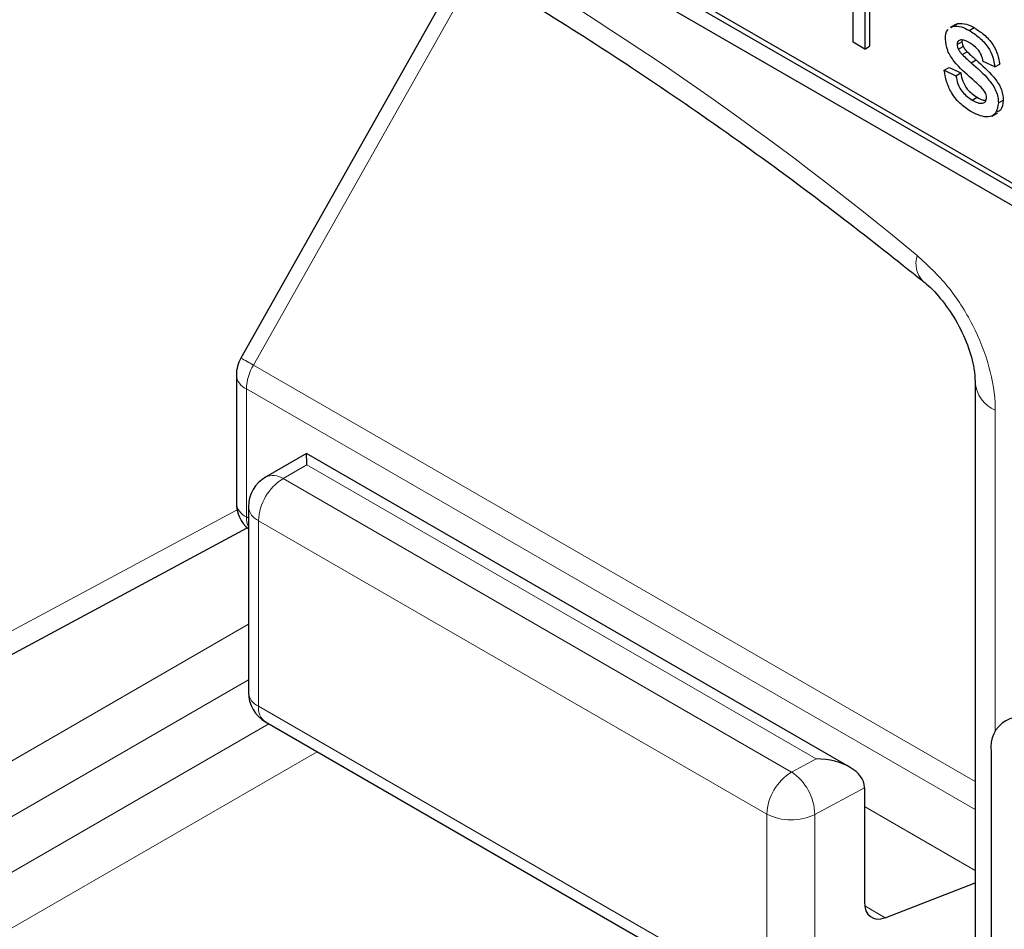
# Paper-space layout 'Blatt4' of a CAD drawing. Header units: millimetres. Extents: x 5 to 418, y 2 to 292.
# Tile 22 of 118: x 115.51 to 117.91, y 182.12 to 184.33. Entities that reach past the tile are written whole.
import ezdxf

# ---------------------------------------------------------------- set-up
doc = ezdxf.new("R2010")
doc.units = ezdxf.units.MM

psp = doc.layouts.new('Blatt4')

# ---------------------------------------------------------------- linework, layer by layer
at = {"color": 7, "linetype": 'Continuous', "lineweight": 25}
for p, q in [((113.5745, 186.393), (119.467, 182.9913)), ((115.083, 185.563), (119.467, 183.0322)), ((115.0948, 185.5698), (119.4788, 183.039)), ((116.5919, 184.4749), (116.0465, 183.5078)), ((117.5391, 184.2781), (117.5391, 184.467)), ((117.5678, 184.3619), (117.5678, 184.2615)), ((117.5796, 184.3687), (117.5796, 184.2683)), ((117.7891, 184.3216), (117.7759, 184.3139)), ((117.778, 184.3137), (117.7822, 184.3168)), ((117.7822, 184.3168), (117.794, 184.3236)), ((117.7898, 184.3205), (117.794, 184.3236)), ((117.8222, 184.3069), (117.834, 184.3137)), ((117.8054, 184.2833), (117.8047, 184.2792)), ((117.5678, 184.2615), (117.5391, 184.2781)), ((117.5678, 184.2615), (117.5796, 184.2683)), ((117.7929, 184.2724), (117.8047, 184.2792)), ((117.7959, 184.2608), (117.8077, 184.2676)), ((117.8054, 184.2477), (117.8172, 184.2546)), ((117.8271, 184.228), (117.8389, 184.2348)), ((117.7613, 184.2095), (117.7731, 184.2163)), ((117.7613, 184.2095), (117.79, 184.1962)), ((117.7731, 184.2163), (117.8018, 184.203)), ((117.8848, 184.2178), (117.8561, 184.231)), ((117.8848, 184.2178), (117.8966, 184.2246)), ((117.79, 184.1962), (117.8018, 184.203)), ((117.8296, 184.1369), (117.8414, 184.1437)), ((117.8934, 184.1303), (117.9052, 184.1371)), ((117.8776, 184.0981), (117.8909, 184.1058)), ((116.0357, 183.4668), (116.0357, 183.1548)), ((117.837, 183.4491), (117.837, 181.3092)), ((116.2064, 183.2751), (116.1068, 183.2176)), ((117.5312, 182.5103), (116.2064, 183.2751)), ((116.0652, 183.1454), (116.0652, 182.6928)), ((115.3761, 182.7248), (116.0623, 183.0938)), ((116.1068, 182.6206), (117.3463, 181.9051)), ((117.876, 182.5489), (117.876, 181.5963)), ((117.5668, 182.4603), (117.5668, 182.1823)), ((117.6178, 182.1434), (117.837, 182.2281))]:
    psp.add_line(p, q, dxfattribs=at)
at = {"color": 7, "linetype": 'Continuous', "lineweight": 18}
for p, q in [((116.6228, 184.4581), (116.0774, 183.4909)), ((116.0774, 183.4909), (117.837, 182.4751)), ((116.0601, 183.4328), (117.837, 182.4071)), ((116.0601, 183.4328), (116.0601, 183.1208)), ((117.8858, 183.3811), (117.8858, 182.5975)), ((116.2074, 183.2475), (116.1495, 183.2141)), ((117.449, 182.5308), (116.2074, 183.2475)), ((116.1495, 183.2141), (117.389, 182.4985)), ((115.4129, 182.8024), (116.0374, 183.1381)), ((116.0601, 183.1208), (116.0652, 183.1178)), ((117.3291, 182.3959), (116.0896, 183.1114)), ((116.0896, 183.1114), (116.0896, 182.6588)), ((115.3656, 182.4552), (116.0652, 182.8591)), ((116.0652, 182.723), (115.4245, 182.3532)), ((116.0896, 182.6588), (117.3291, 181.9432)), ((115.4245, 182.2171), (116.1152, 182.6158)), ((116.233, 182.5478), (115.4834, 182.115)), ((117.389, 182.4985), (117.449, 182.5308)), ((117.5668, 182.4603), (117.4459, 182.3953)), ((117.837, 182.2583), (117.5668, 182.4143)), ((117.3291, 181.9432), (117.3291, 182.3959)), ((117.4459, 182.3953), (117.4459, 181.9426)), ((117.5675, 182.1725), (117.6178, 182.1434))]:
    psp.add_line(p, q, dxfattribs=at)
for centre, radius, start, end in [((112.6036, 177.6234), 7.9725, 50.30384, 69.70154), ((117.7531, 183.7379), 0.0607, 160.8676, 224.0624), ((115.6863, 182.8112), 0.7842, 60.0865, 62.6603), ((116.1803, 183.4287), 0.1202, 148.8563, 178.0435), ((116.0756, 183.4697), 0.04, 184.1293, 247.1908), ((117.9167, 183.4547), 0.0799, 183.6006, 247.2434), ((116.2172, 183.1057), 0.1277, 121.9772, 177.4454), ((116.1251, 183.1783), 0.0434, 55.6476, 114.8655), ((116.0756, 183.1577), 0.04, 184.1293, 247.1908), ((116.1062, 183.1491), 0.0411, 185.0787, 246.2415), ((116.1135, 183.1189), 0.0534, 177.9594, 205.2133), ((116.1062, 182.6964), 0.0411, 185.0787, 246.2415), ((116.1313, 182.6546), 0.0419, 174.3555, 234.3323), ((117.4566, 182.3902), 0.1277, 121.9772, 177.4454), ((117.3178, 182.3921), 0.1281, 1.4471, 56.2436), ((117.388, 182.51), 0.1284, 242.6565, 296.7662)]:
    psp.add_arc(centre, radius, start, end, dxfattribs=at)
at = {"color": 7, "linetype": 'Continuous', "lineweight": 25}
for centre, radius, start, end in [((116.119, 183.4668), 0.0833, 150.5774, 180), ((116.1485, 183.1454), 0.0833, 119.9972, 180), ((116.119, 183.1548), 0.0833, 180, 229.7258), ((116.1485, 182.6928), 0.0833, 180, 240.0027), ((117.9479, 182.5606), 0.0728, 50.7967, 189.214)]:
    psp.add_arc(centre, radius, start, end, dxfattribs=at)
for centre, major_axis, ratio, start_param, end_param in [((116.2064, 183.1789), (0, 0.0962), 0.015248, 5.50652, 6.274383), ((117.4479, 182.4621), (0.1189, -0.0018), 0.577293, 0.017527, 1.570871), ((117.5079, 182.4944), (-0.0417, 0.0722), 0.577206, 3.92692, 3.944678), ((117.6268, 182.2157), (0.0428, 0.0715), 0.587369, 2.36515, 3.78643)]:
    psp.add_ellipse(centre, major_axis=major_axis, ratio=ratio, start_param=start_param, end_param=end_param, dxfattribs=at)
for points, knots in [([(115.4322, 185.0115), (115.5115, 184.9826), (115.742, 184.8986), (116.1293, 184.7248), (116.5931, 184.4764), (117.0577, 184.1841), (117.43, 183.9174), (117.6458, 183.7462), (117.7091, 183.696)], [0, 0, 0, 0, 0.106109, 0.308603, 0.511101, 0.713584, 0.916095, 1, 1, 1, 1]), ([(117.7642, 184.2856), (117.7647, 184.2949), (117.7652, 184.3047), (117.7707, 184.3085), (117.771, 184.3087)], [0, 0, 0, 0, 0.941621, 1, 1, 1, 1]), ([(117.7822, 184.3168), (117.7892, 184.317), (117.8018, 184.3176), (117.816, 184.3102), (117.8222, 184.3069)], [0, 0, 0, 0, 0.558938, 1, 1, 1, 1]), ([(117.794, 184.3236), (117.801, 184.3239), (117.8136, 184.3244), (117.8278, 184.317), (117.834, 184.3137)], [0, 0, 0, 0, 0.558938, 1, 1, 1, 1]), ([(117.8222, 184.3069), (117.8303, 184.3017), (117.8463, 184.2913), (117.8678, 184.2688), (117.881, 184.2415), (117.8835, 184.2257), (117.8848, 184.2178)], [0, 0, 0, 0, 0.280737, 0.560427, 0.77945, 1, 1, 1, 1]), ([(117.834, 184.3137), (117.8421, 184.3085), (117.8581, 184.2981), (117.8796, 184.2756), (117.8928, 184.2483), (117.8953, 184.2325), (117.8966, 184.2246)], [0, 0, 0, 0, 0.280737, 0.560427, 0.77945, 1, 1, 1, 1]), ([(117.8279, 184.1897), (117.8133, 184.2024), (117.7951, 184.2183), (117.7766, 184.2434), (117.7669, 184.2625), (117.7653, 184.2764), (117.7642, 184.2856)], [0, 0, 0, 0, 0.501321, 0.626592, 0.751817, 1, 1, 1, 1]), ([(117.8244, 184.2759), (117.8174, 184.2797), (117.807, 184.2854), (117.7971, 184.2827), (117.7934, 184.2781), (117.7931, 184.2743), (117.7929, 184.2724)], [0, 0, 0, 0, 0.49977, 0.749095, 0.874592, 1, 1, 1, 1]), ([(117.7929, 184.2724), (117.7931, 184.2703), (117.7934, 184.2665), (117.7951, 184.2625), (117.7959, 184.2608)], [0, 0, 0, 0, 0.5592363, 1, 1, 1, 1]), ([(117.7959, 184.2608), (117.7975, 184.2581), (117.8002, 184.2533), (117.8038, 184.2494), (117.8054, 184.2477)], [0, 0, 0, 0, 0.5590842, 1, 1, 1, 1]), ([(117.8047, 184.2792), (117.8049, 184.2771), (117.8052, 184.2733), (117.8069, 184.2693), (117.8077, 184.2676)], [0, 0, 0, 0, 0.5592363, 1, 1, 1, 1]), ([(117.8077, 184.2676), (117.8092, 184.2649), (117.812, 184.2601), (117.8156, 184.2563), (117.8172, 184.2546)], [0, 0, 0, 0, 0.5590842, 1, 1, 1, 1]), ([(117.8561, 184.231), (117.855, 184.2362), (117.853, 184.2465), (117.8413, 184.2647), (117.8308, 184.2716), (117.8244, 184.2759)], [0, 0, 0, 0, 0.2803044, 0.560237, 1, 1, 1, 1]), ([(117.8054, 184.2477), (117.8094, 184.244), (117.8166, 184.2373), (117.8239, 184.2308), (117.8271, 184.228)], [0, 0, 0, 0, 0.559965, 1, 1, 1, 1]), ([(117.8172, 184.2546), (117.8212, 184.2508), (117.8284, 184.2441), (117.8357, 184.2376), (117.8389, 184.2348)], [0, 0, 0, 0, 0.559965, 1, 1, 1, 1]), ([(117.8389, 184.2348), (117.8538, 184.2218), (117.8724, 184.2055), (117.892, 184.1802), (117.8998, 184.1658), (117.9045, 184.1508), (117.9049, 184.1417), (117.9052, 184.1371)], [0, 0, 0, 0, 0.500446, 0.625396, 0.750274, 0.875069, 1, 1, 1, 1]), ([(117.8293, 184.1073), (117.8202, 184.113), (117.8021, 184.1244), (117.779, 184.1522), (117.766, 184.1827), (117.7629, 184.2005), (117.7613, 184.2095)], [0, 0, 0, 0, 0.280739, 0.559297, 0.779311, 1, 1, 1, 1]), ([(117.8271, 184.228), (117.842, 184.215), (117.8606, 184.1987), (117.8803, 184.1734), (117.888, 184.159), (117.8927, 184.144), (117.8932, 184.1349), (117.8934, 184.1303)], [0, 0, 0, 0, 0.500446, 0.625396, 0.750274, 0.875069, 1, 1, 1, 1]), ([(117.79, 184.1962), (117.7912, 184.1896), (117.7935, 184.1764), (117.8074, 184.1519), (117.8212, 184.1426), (117.8296, 184.1369)], [0, 0, 0, 0, 0.281314, 0.561069, 1, 1, 1, 1]), ([(117.8018, 184.203), (117.803, 184.1964), (117.8053, 184.1832), (117.8192, 184.1587), (117.833, 184.1494), (117.8414, 184.1437)], [0, 0, 0, 0, 0.281314, 0.561069, 1, 1, 1, 1]), ([(117.8549, 184.1645), (117.8499, 184.1695), (117.8411, 184.1783), (117.8319, 184.1862), (117.8279, 184.1897)], [0, 0, 0, 0, 0.559788, 1, 1, 1, 1]), ([(117.8647, 184.1435), (117.8645, 184.1455), (117.8642, 184.1495), (117.8607, 184.1572), (117.8571, 184.1617), (117.8549, 184.1645)], [0, 0, 0, 0, 0.279757, 0.559839, 1, 1, 1, 1]), ([(117.8296, 184.1369), (117.834, 184.1346), (117.8428, 184.1299), (117.8544, 184.1281), (117.8629, 184.1327), (117.8641, 184.1399), (117.8647, 184.1435)], [0, 0, 0, 0, 0.2811877, 0.5609523, 0.7810946, 1, 1, 1, 1]), ([(117.8414, 184.1437), (117.8458, 184.1412), (117.8533, 184.1369), (117.86, 184.1367), (117.8627, 184.1366)], [0, 0, 0, 0, 0.596492, 1, 1, 1, 1]), ([(117.9052, 184.1371), (117.9042, 184.1273), (117.9028, 184.1129), (117.8929, 184.1091), (117.8897, 184.1079)], [0, 0, 0, 0, 0.679034, 1, 1, 1, 1]), ([(117.8934, 184.1303), (117.892, 184.1212), (117.8892, 184.1029), (117.8652, 184.091), (117.8429, 184.1011), (117.8293, 184.1073)], [0, 0, 0, 0, 0.279926, 0.560038, 1, 1, 1, 1]), ([(117.7092, 183.6954), (117.7108, 183.6943), (117.7238, 183.685), (117.7536, 183.6536), (117.7907, 183.6011), (117.82, 183.5399), (117.8353, 183.4843), (117.8362, 183.4599), (117.8367, 183.4496)], [0, 0, 0, 0, 0.027249, 0.217947, 0.420667, 0.632806, 0.844533, 1, 1, 1, 1])]:
    psp.add_open_spline(points, degree=3, knots=knots, dxfattribs=at)
at = {"color": 7, "linetype": 'Continuous', "lineweight": 18}
psp.add_open_spline([(117.8858, 183.3811), (117.8858, 183.3835), (117.8855, 183.4165), (117.8745, 183.4864), (117.8336, 183.5898), (117.7722, 183.687), (117.7212, 183.7342), (117.6957, 183.7578)], degree=3, knots=[0, 0, 0, 0, 0.019366, 0.264509, 0.509654, 0.754828, 1, 1, 1, 1], dxfattribs=at)

doc.saveas('drawing.dxf')
